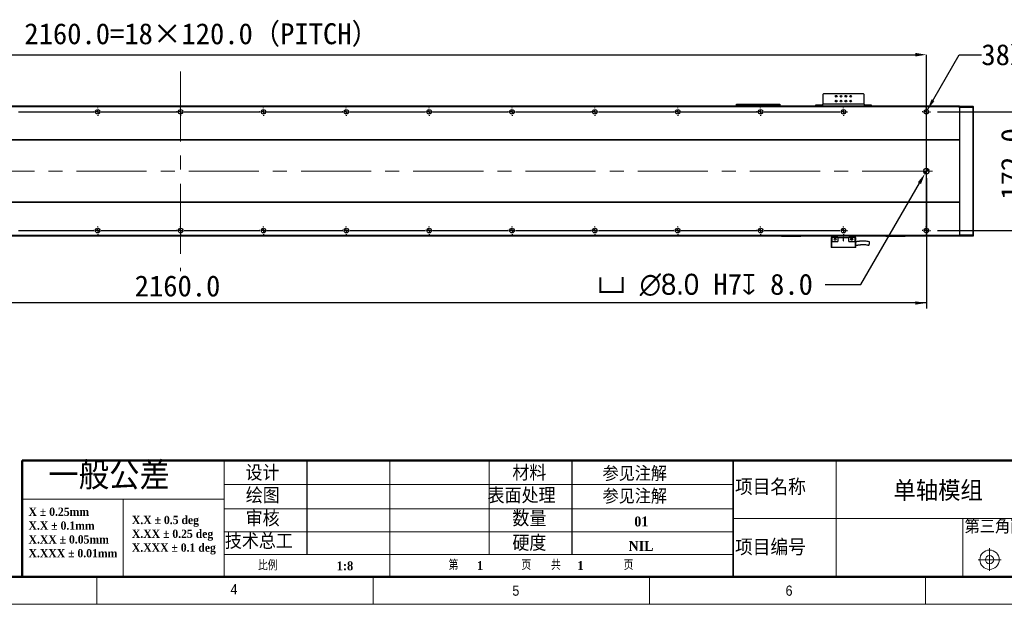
# Model space of a CAD drawing. Header units: millimetres. Extents: x 40 to 3320, y 40 to 2336.
# Tile 5 of 11: x 1168 to 2594, y 40 to 886. Entities that reach past the tile are written whole.
import ezdxf

# ---------------------------------------------------------------- set-up
doc = ezdxf.new("R2010")
doc.units = ezdxf.units.MM
doc.header["$LTSCALE"] = 8
doc.header["$PDSIZE"] = -1
doc.linetypes.add('CENTERX2', pattern=[20.32, 12.7, -2.54, 2.54, -2.54])
doc.layers.add('DIMNS', color=7, linetype='Continuous')
doc.styles.add('SLDTEXTSTYLE0', font='Gothic.ttf', dxfattribs={"width": 0.913})
doc.styles.add('SLDTEXTSTYLE1', font='timesbd.ttf', dxfattribs={"width": 0.933})
doc.styles.add('SLDTEXTSTYLE2', font='txt', dxfattribs={"bigfont": 'bigfont'})
doc.styles.add('SLDTEXTSTYLE3', font='txt', dxfattribs={"bigfont": 'bigfont'})
doc.styles.add('SLDTEXTSTYLE6', font='timesbd.ttf', dxfattribs={"width": 0.933, "bigfont": 'bigfont'})
doc.styles.add('SLDTEXTSTYLE7', font='txt')
doc.dimstyles.new('SLDDIMSTYLE0', dxfattribs={"dimtxt": 30.4, "dimasz": 16, "dimexe": 0, "dimexo": 0.0625, "dimgap": 7.6, "dimtad": 2, "dimdec": 1, "dimrnd": 1e-09, "dimzin": 4, "dimdsep": 46, "dimtxsty": 'SLDTEXTSTYLE7', "dimsah": 1, "dimcen": 0.09, "dimadec": 0, "dimazin": 1, "dimtfac": 1, "dimtdec": 1, "dimtmove": 0, "dimatfit": 0, "dimfxl": 0, "dimfrac": 2, "dimtolj": 1, "dimtzin": 12, "dimarcsym": 0})
doc.dimstyles.new('SLDDIMSTYLE1', dxfattribs={"dimtxt": 30.4, "dimasz": 16, "dimexe": 0, "dimexo": 0.0625, "dimgap": 7.6, "dimtad": 2, "dimdec": 1, "dimrnd": 1e-09, "dimzin": 4, "dimdsep": 46, "dimtxsty": 'SLDTEXTSTYLE7', "dimsah": 1, "dimcen": 0.09, "dimadec": 0, "dimazin": 1, "dimtfac": 1, "dimtdec": 1, "dimtofl": 0, "dimtmove": 0, "dimatfit": 3, "dimfxl": 0, "dimfrac": 2, "dimtolj": 1, "dimtzin": 12, "dimarcsym": 0})
doc.dimstyles.new('SLDDIMSTYLE5', dxfattribs={"dimtxt": 30.4, "dimasz": 16, "dimexe": 0, "dimexo": 0.0625, "dimgap": 7.6, "dimtad": 0, "dimtih": 1, "dimtoh": 1, "dimdec": 1, "dimrnd": 1e-09, "dimzin": 4, "dimdsep": 46, "dimtxsty": 'SLDTEXTSTYLE7', "dimsah": 1, "dimcen": 0, "dimadec": 0, "dimazin": 1, "dimtfac": 1, "dimtdec": 1, "dimtofl": 0, "dimtmove": 0, "dimatfit": 3, "dimfxl": 0, "dimfrac": 2, "dimtolj": 1, "dimtzin": 12, "dimarcsym": 0})
doc.dimstyles.new('SLDDIMSTYLE8', dxfattribs={"dimtxt": 30.4, "dimasz": 16, "dimexe": 0, "dimexo": 0.0625, "dimgap": 7.6, "dimtad": 0, "dimtih": 1, "dimtoh": 1, "dimdec": 1, "dimrnd": 1e-09, "dimzin": 12, "dimdsep": 46, "dimtxsty": 'SLDTEXTSTYLE7', "dimsah": 1, "dimcen": 0, "dimadec": 0, "dimazin": 3, "dimtfac": 1, "dimtdec": 1, "dimtofl": 0, "dimtmove": 0, "dimatfit": 3, "dimfxl": 0, "dimfrac": 2, "dimtolj": 1, "dimtzin": 12, "dimarcsym": 0})

# ---------------------------------------------------------------- blocks, each defined once
blk = doc.blocks.new('SW_NOTE_0')
at = {"color": 0, "linetype": 'Continuous', "lineweight": 0, "char_height": 12, "attachment_point": 1, "style": 'SLDTEXTSTYLE1'}
for s, insert in [('X.X ± 0.5 deg', (0, 15.8)), ('X.XX ± 0.25 deg', (0, -4.2)), ('X.XXX ± 0.1 deg', (0, -24.2))]:
    blk.add_mtext(s, dxfattribs=dict(at, insert=insert))
blk = doc.blocks.new('SW_NOTE_1')
at = {"color": 0, "linetype": 'Continuous', "lineweight": 0, "char_height": 12, "attachment_point": 1, "style": 'SLDTEXTSTYLE1'}
for s, insert in [('X ± 0.25mm ', (0, 15.8)), ('X.X ± 0.1mm', (0, -4.2))]:
    blk.add_mtext(s, dxfattribs=dict(at, insert=insert))
blk = doc.blocks.new('SW_NOTE_2')
at = {"color": 0, "linetype": 'Continuous', "lineweight": 0, "char_height": 12, "attachment_point": 1, "style": 'SLDTEXTSTYLE1'}
for s, insert in [('X.XX ± 0.05mm', (0, 15.8)), ('X.XXX ± 0.01mm', (0, -4.2))]:
    blk.add_mtext(s, dxfattribs=dict(at, insert=insert))
blk = doc.blocks.new('_D_23')
at = {"layer": 'DIMNS'}
for p, q in [((2481.1, 656.8), (2481.1, 468.2)), ((321.1, 650.3), (321.1, 468.2)), ((2481.1, 476.2), (321.1, 476.2))]:
    blk.add_line(p, q, dxfattribs=at)
for points in [[(321.1, 476.2), (337.1, 473.8), (337.1, 478.6)], [(2481.1, 476.2), (2465.1, 478.6), (2465.1, 473.8)]]:
    blk.add_solid(points, dxfattribs=at)
at = {"layer": 'DIMNS', "insert": (1334.6, 516.1), "char_height": 30.4, "attachment_point": 1, "style": 'SLDTEXTSTYLE7'}
blk.add_mtext('2160.0', dxfattribs=at)
blk = doc.blocks.new('_D_24')
at = {"layer": 'Defpoints', "color": 0}
for p in [(2483.1, 670.4), (2479.1, 663.5)]:
    blk.add_point(p, dxfattribs=at)
at = {"layer": 'DIMNS', "color": 0, "lineweight": -2}
for p, q in [((2386.3, 502.8), (2471.1, 649.7)), ((2334.7, 502.8), (2386.3, 502.8))]:
    blk.add_line(p, q, dxfattribs=at)
at = {"layer": 'DIMNS', "color": 0}
blk.add_solid([(2468.8, 651), (2473.4, 648.3), (2479.1, 663.5)], dxfattribs=at)
at = {"layer": 'DIMNS', "color": 0, "insert": (2004.8, 518.5), "char_height": 30.4, "attachment_point": 1, "style": 'SLDTEXTSTYLE7'}
blk.add_mtext('\\A1;{\\fGDT|b0|i0|c134|p2;v} {\\fMS PGothic|b0|i0|c128|p34;∅8.0} H7{\\fGDT|b0|i0|c134|p2;x} 8.0', dxfattribs=at)
blk = doc.blocks.new('_D_26')
at = {"layer": 'DIMNS'}
for p, q in [((2482.7, 755.8), (2528.8, 835.6)), ((2528.8, 835.6), (2560.8, 835.6))]:
    blk.add_line(p, q, dxfattribs=at)
blk.add_solid([(2482.7, 755.8), (2492.8, 768.5), (2488.6, 770.9)], dxfattribs=at)
at = {"layer": 'DIMNS', "char_height": 30.4, "attachment_point": 1, "style": 'SLDTEXTSTYLE7'}
for s, insert in [('38X ', (2560.8, 850.9)), ('%%c', (2639.9, 850.7)), (' 6.6 THROUGH HOLE', (2686.9, 850.9))]:
    blk.add_mtext(s, dxfattribs=dict(at, insert=insert))
blk = doc.blocks.new('_D_27')
at = {"layer": 'DIMNS'}
for p, q in [((2497.1, 753), (2637.1, 753)), ((2629.1, 753), (2629.1, 581)), ((2497.1, 581), (2637.1, 581))]:
    blk.add_line(p, q, dxfattribs=at)
for points in [[(2629.1, 753), (2626.7, 737), (2631.5, 737)], [(2629.1, 581), (2631.5, 597), (2626.7, 597)]]:
    blk.add_solid(points, dxfattribs=at)
at = {"layer": 'DIMNS', "insert": (2589.2, 625.8), "char_height": 30.4, "attachment_point": 1, "rotation": 90, "style": 'SLDTEXTSTYLE7'}
blk.add_mtext('172.0', dxfattribs=at)
blk = doc.blocks.new('_D_28')
at = {"layer": 'Defpoints', "color": 0}
for p in [(2481.1, 835.6), (321.1, 758.8), (2481.1, 581)]:
    blk.add_point(p, dxfattribs=at)
at = {"layer": 'DIMNS', "color": 0, "lineweight": -2}
for p, q in [((321.1, 758.9), (321.1, 835.6)), ((337.1, 835.6), (2465.1, 835.6)), ((2481.1, 581), (2481.1, 835.6))]:
    blk.add_line(p, q, dxfattribs=at)
at = {"layer": 'DIMNS', "color": 0}
for points in [[(337.1, 838.3), (337.1, 833), (321.1, 835.6)], [(2465.1, 838.3), (2465.1, 833), (2481.1, 835.6)]]:
    blk.add_solid(points, dxfattribs=at)
at = {"layer": 'DIMNS', "color": 0, "insert": (1431.5, 881.2), "char_height": 30.4, "attachment_point": 2, "style": 'SLDTEXTSTYLE7'}
blk.add_mtext('\\A1;2160.0=18×120.0（PITCH）', dxfattribs=at)
blk = doc.blocks.new('SW_CENTERMARKSYMBOL_8')
at = {"layer": 'DIMNS', "color": 0}
for p, q in [((840, 5.08), (840, 5.84)), ((840, 0), (840, 2.54)), ((840, 0), (840, 2.54)), ((840, 0), (840, 2.54)), ((840, 0), (840, 2.54)), ((840, 0), (840, 2.54)), ((840, 0), (840, 2.54)), ((840, 0), (840, 2.54)), ((840, 0), (840, 2.54)), ((960, 5.08), (960, 5.84)), ((960, 0), (960, 2.54)), ((960, 0), (960, 2.54)), ((960, 0), (960, 2.54)), ((960, 0), (960, 2.54)), ((960, 0), (960, 2.54)), ((960, 0), (960, 2.54)), ((960, 0), (960, 2.54)), ((960, 0), (960, 2.54)), ((960, 0), (960, 2.54)), ((1080, 5.08), (1080, 5.84)), ((1080, 0), (1080, 2.54)), ((1080, 0), (1080, 2.54)), ((1080, 0), (1080, 2.54)), ((1080, 0), (1080, 2.54)), ((1080, 0), (1080, 2.54)), ((1080, 0), (1080, 2.54)), ((1080, 0), (1080, 2.54)), ((1080, 0), (1080, 2.54)), ((1200, 5.08), (1200, 5.84)), ((1200, 0), (1200, 2.54)), ((1200, 0), (1200, 2.54)), ((1200, 0), (1200, 2.54)), ((1200, 0), (1200, 2.54)), ((1200, 0), (1200, 2.54)), ((1200, 0), (1200, 2.54)), ((1200, 0), (1200, 2.54)), ((1320, 5.08), (1320, 5.84)), ((1320, 0), (1320, 2.54)), ((1320, 0), (1320, 2.54)), ((1320, 0), (1320, 2.54)), ((1320, 0), (1320, 2.54)), ((1320, 0), (1320, 2.54)), ((1320, 0), (1320, 2.54)), ((1440, 5.08), (1440, 5.84)), ((1440, 0), (1440, 2.54)), ((1440, 0), (1440, 2.54)), ((1440, 0), (1440, 2.54)), ((1440, 0), (1440, 2.54)), ((1440, 0), (1440, 2.54)), ((1560, 5.08), (1560, 5.84)), ((1560, 0), (1560, 2.54)), ((1560, 0), (1560, 2.54)), ((1560, 0), (1560, 2.54)), ((1560, 0), (1560, 2.54)), ((1680, 5.08), (1680, 5.84)), ((1680, 0), (1680, 2.54)), ((1680, 0), (1680, 2.54)), ((1680, 0), (1680, 2.54)), ((1800, 5.08), (1800, 5.84)), ((1800, 0), (1800, 2.54)), ((1800, 0), (1800, 2.54)), ((1920, 5.08), (1920, 5.84)), ((1920, 0), (1920, 2.54)), ((725.08, 0), (834.92, 0)), ((834.92, 0), (834.16, 0)), ((840, 0), (837.46, 0)), ((840, 0), (837.46, 0)), ((840, 0), (837.46, 0)), ((840, 0), (837.46, 0)), ((840, 0), (837.46, 0)), ((840, 0), (837.46, 0)), ((840, 0), (837.46, 0)), ((840, 0), (837.46, 0)), ((840, 0), (840, -2.54)), ((840, 0), (842.54, 0)), ((840, 0), (840, -2.54)), ((840, 0), (842.54, 0)), ((840, 0), (840, -2.54)), ((840, 0), (842.54, 0)), ((840, 0), (840, -2.54)), ((840, 0), (842.54, 0)), ((840, 0), (840, -2.54)), ((840, 0), (842.54, 0)), ((840, 0), (840, -2.54)), ((840, 0), (842.54, 0)), ((840, 0), (840, -2.54)), ((840, 0), (842.54, 0)), ((840, 0), (840, -2.54)), ((840, 0), (842.54, 0)), ((840, -5.08), (840, -5.84)), ((845.08, 0), (845.84, 0)), ((845.08, 0), (954.92, 0)), ((954.92, 0), (954.16, 0)), ((960, 0), (957.46, 0)), ((960, 0), (957.46, 0)), ((960, 0), (957.46, 0)), ((960, 0), (957.46, 0)), ((960, 0), (957.46, 0)), ((960, 0), (957.46, 0)), ((960, 0), (957.46, 0)), ((960, 0), (957.46, 0)), ((960, 0), (957.46, 0)), ((960, 0), (960, -2.54)), ((960, 0), (962.54, 0)), ((960, 0), (960, -2.54)), ((960, 0), (962.54, 0)), ((960, 0), (960, -2.54)), ((960, 0), (962.54, 0)), ((960, 0), (960, -2.54)), ((960, 0), (962.54, 0)), ((960, 0), (960, -2.54)), ((960, 0), (962.54, 0)), ((960, 0), (960, -2.54)), ((960, 0), (962.54, 0)), ((960, 0), (960, -2.54)), ((960, 0), (962.54, 0)), ((960, 0), (960, -2.54)), ((960, 0), (962.54, 0)), ((960, 0), (960, -2.54)), ((960, 0), (962.54, 0)), ((960, -5.08), (960, -5.84)), ((965.08, 0), (965.84, 0)), ((965.08, 0), (1074.92, 0)), ((1074.92, 0), (1074.16, 0)), ((1080, 0), (1077.46, 0)), ((1080, 0), (1077.46, 0)), ((1080, 0), (1077.46, 0)), ((1080, 0), (1077.46, 0)), ((1080, 0), (1077.46, 0)), ((1080, 0), (1077.46, 0)), ((1080, 0), (1077.46, 0)), ((1080, 0), (1077.46, 0)), ((1080, 0), (1080, -2.54)), ((1080, 0), (1082.54, 0)), ((1080, 0), (1080, -2.54)), ((1080, 0), (1082.54, 0)), ((1080, 0), (1080, -2.54)), ((1080, 0), (1082.54, 0)), ((1080, 0), (1080, -2.54)), ((1080, 0), (1082.54, 0)), ((1080, 0), (1080, -2.54)), ((1080, 0), (1082.54, 0)), ((1080, 0), (1080, -2.54)), ((1080, 0), (1082.54, 0)), ((1080, 0), (1080, -2.54)), ((1080, 0), (1082.54, 0)), ((1080, 0), (1080, -2.54)), ((1080, 0), (1082.54, 0)), ((1080, -5.08), (1080, -5.84)), ((1085.08, 0), (1085.84, 0)), ((1085.08, 0), (1194.92, 0)), ((1194.92, 0), (1194.16, 0)), ((1200, 0), (1197.46, 0)), ((1200, 0), (1197.46, 0)), ((1200, 0), (1197.46, 0)), ((1200, 0), (1197.46, 0)), ((1200, 0), (1197.46, 0)), ((1200, 0), (1197.46, 0)), ((1200, 0), (1197.46, 0)), ((1200, 0), (1200, -2.54)), ((1200, 0), (1202.54, 0)), ((1200, 0), (1200, -2.54)), ((1200, 0), (1202.54, 0)), ((1200, 0), (1200, -2.54)), ((1200, 0), (1202.54, 0)), ((1200, 0), (1200, -2.54)), ((1200, 0), (1202.54, 0)), ((1200, 0), (1200, -2.54)), ((1200, 0), (1202.54, 0)), ((1200, 0), (1200, -2.54)), ((1200, 0), (1202.54, 0)), ((1200, 0), (1200, -2.54)), ((1200, 0), (1202.54, 0)), ((1200, -5.08), (1200, -5.84)), ((1205.08, 0), (1205.84, 0)), ((1205.08, 0), (1314.92, 0)), ((1314.92, 0), (1314.16, 0)), ((1320, 0), (1317.46, 0)), ((1320, 0), (1317.46, 0)), ((1320, 0), (1317.46, 0)), ((1320, 0), (1317.46, 0)), ((1320, 0), (1317.46, 0)), ((1320, 0), (1317.46, 0)), ((1320, 0), (1320, -2.54)), ((1320, 0), (1322.54, 0)), ((1320, 0), (1320, -2.54)), ((1320, 0), (1322.54, 0)), ((1320, 0), (1320, -2.54)), ((1320, 0), (1322.54, 0)), ((1320, 0), (1320, -2.54)), ((1320, 0), (1322.54, 0)), ((1320, 0), (1320, -2.54)), ((1320, 0), (1322.54, 0)), ((1320, 0), (1320, -2.54)), ((1320, 0), (1322.54, 0)), ((1320, -5.08), (1320, -5.84)), ((1325.08, 0), (1325.84, 0)), ((1325.08, 0), (1434.92, 0)), ((1434.92, 0), (1434.16, 0)), ((1440, 0), (1437.46, 0)), ((1440, 0), (1437.46, 0)), ((1440, 0), (1437.46, 0)), ((1440, 0), (1437.46, 0)), ((1440, 0), (1437.46, 0)), ((1440, 0), (1440, -2.54)), ((1440, 0), (1442.54, 0)), ((1440, 0), (1440, -2.54)), ((1440, 0), (1442.54, 0)), ((1440, 0), (1440, -2.54)), ((1440, 0), (1442.54, 0)), ((1440, 0), (1440, -2.54)), ((1440, 0), (1442.54, 0)), ((1440, 0), (1440, -2.54)), ((1440, 0), (1442.54, 0)), ((1440, -5.08), (1440, -5.84)), ((1445.08, 0), (1445.84, 0)), ((1445.08, 0), (1554.92, 0)), ((1554.92, 0), (1554.16, 0)), ((1560, 0), (1557.46, 0)), ((1560, 0), (1557.46, 0)), ((1560, 0), (1557.46, 0)), ((1560, 0), (1557.46, 0)), ((1560, 0), (1560, -2.54)), ((1560, 0), (1562.54, 0)), ((1560, 0), (1560, -2.54)), ((1560, 0), (1562.54, 0)), ((1560, 0), (1560, -2.54)), ((1560, 0), (1562.54, 0)), ((1560, 0), (1560, -2.54)), ((1560, 0), (1562.54, 0)), ((1560, -5.08), (1560, -5.84)), ((1565.08, 0), (1565.84, 0)), ((1565.08, 0), (1674.92, 0)), ((1674.92, 0), (1674.16, 0)), ((1680, 0), (1677.46, 0)), ((1680, 0), (1677.46, 0)), ((1680, 0), (1677.46, 0)), ((1680, 0), (1680, -2.54)), ((1680, 0), (1682.54, 0)), ((1680, 0), (1680, -2.54)), ((1680, 0), (1682.54, 0)), ((1680, 0), (1680, -2.54)), ((1680, 0), (1682.54, 0)), ((1680, -5.08), (1680, -5.84)), ((1685.08, 0), (1685.84, 0)), ((1685.08, 0), (1794.92, 0)), ((1794.92, 0), (1794.16, 0)), ((1800, 0), (1797.46, 0)), ((1800, 0), (1797.46, 0)), ((1800, 0), (1800, -2.54)), ((1800, 0), (1802.54, 0)), ((1800, 0), (1800, -2.54)), ((1800, 0), (1802.54, 0)), ((1800, -5.08), (1800, -5.84)), ((1805.08, 0), (1805.84, 0)), ((1805.08, 0), (1914.92, 0)), ((1920, 0), (1917.46, 0)), ((1920, 0), (1920, -2.54)), ((1920, 0), (1922.54, 0)), ((1920, -5.08), (1920, -5.84)), ((1925.08, 0), (1925.84, 0))]:
    blk.add_line(p, q, dxfattribs=at)
blk = doc.blocks.new('SW_CENTERMARKSYMBOL_9')
at = {"layer": 'DIMNS', "color": 0}
for p, q in [((720, 5.08), (720, 5.84)), ((720, 0), (720, 2.54)), ((720, 0), (720, 2.54)), ((720, 0), (720, 2.54)), ((720, 0), (720, 2.54)), ((720, 0), (720, 2.54)), ((720, 0), (720, 2.54)), ((720, 0), (720, 2.54)), ((720, 0), (720, 2.54)), ((840, 5.08), (840, 5.84)), ((840, 0), (840, 2.54)), ((840, 0), (840, 2.54)), ((840, 0), (840, 2.54)), ((840, 0), (840, 2.54)), ((840, 0), (840, 2.54)), ((840, 0), (840, 2.54)), ((840, 0), (840, 2.54)), ((840, 0), (840, 2.54)), ((840, 0), (840, 2.54)), ((960, 5.08), (960, 5.84)), ((960, 0), (960, 2.54)), ((960, 0), (960, 2.54)), ((960, 0), (960, 2.54)), ((960, 0), (960, 2.54)), ((960, 0), (960, 2.54)), ((960, 0), (960, 2.54)), ((960, 0), (960, 2.54)), ((960, 0), (960, 2.54)), ((1080, 5.08), (1080, 5.84)), ((1080, 0), (1080, 2.54)), ((1080, 0), (1080, 2.54)), ((1080, 0), (1080, 2.54)), ((1080, 0), (1080, 2.54)), ((1080, 0), (1080, 2.54)), ((1080, 0), (1080, 2.54)), ((1080, 0), (1080, 2.54)), ((1200, 5.08), (1200, 5.84)), ((1200, 0), (1200, 2.54)), ((1200, 0), (1200, 2.54)), ((1200, 0), (1200, 2.54)), ((1200, 0), (1200, 2.54)), ((1200, 0), (1200, 2.54)), ((1200, 0), (1200, 2.54)), ((1320, 5.08), (1320, 5.84)), ((1320, 0), (1320, 2.54)), ((1320, 0), (1320, 2.54)), ((1320, 0), (1320, 2.54)), ((1320, 0), (1320, 2.54)), ((1320, 0), (1320, 2.54)), ((1440, 5.08), (1440, 5.84)), ((1440, 0), (1440, 2.54)), ((1440, 0), (1440, 2.54)), ((1440, 0), (1440, 2.54)), ((1440, 0), (1440, 2.54)), ((1560, 5.08), (1560, 5.84)), ((1560, 0), (1560, 2.54)), ((1560, 0), (1560, 2.54)), ((1560, 0), (1560, 2.54)), ((1680, 5.08), (1680, 5.84)), ((1680, 0), (1680, 2.54)), ((1680, 0), (1680, 2.54)), ((1800, 5.08), (1800, 5.84)), ((1800, 0), (1800, 2.54)), ((605.08, 0), (714.92, 0)), ((714.92, 0), (714.16, 0)), ((720, 0), (717.46, 0)), ((720, 0), (717.46, 0)), ((720, 0), (717.46, 0)), ((720, 0), (717.46, 0)), ((720, 0), (717.46, 0)), ((720, 0), (717.46, 0)), ((720, 0), (717.46, 0)), ((720, 0), (717.46, 0)), ((720, 0), (720, -2.54)), ((720, 0), (722.54, 0)), ((720, 0), (720, -2.54)), ((720, 0), (722.54, 0)), ((720, 0), (720, -2.54)), ((720, 0), (722.54, 0)), ((720, 0), (720, -2.54)), ((720, 0), (722.54, 0)), ((720, 0), (720, -2.54)), ((720, 0), (722.54, 0)), ((720, 0), (720, -2.54)), ((720, 0), (722.54, 0)), ((720, 0), (720, -2.54)), ((720, 0), (722.54, 0)), ((720, 0), (720, -2.54)), ((720, 0), (722.54, 0)), ((720, -5.08), (720, -5.84)), ((725.08, 0), (725.84, 0)), ((725.08, 0), (834.92, 0)), ((834.92, 0), (834.16, 0)), ((840, 0), (837.46, 0)), ((840, 0), (837.46, 0)), ((840, 0), (837.46, 0)), ((840, 0), (837.46, 0)), ((840, 0), (837.46, 0)), ((840, 0), (837.46, 0)), ((840, 0), (837.46, 0)), ((840, 0), (837.46, 0)), ((840, 0), (837.46, 0)), ((840, 0), (840, -2.54)), ((840, 0), (842.54, 0)), ((840, 0), (840, -2.54)), ((840, 0), (842.54, 0)), ((840, 0), (840, -2.54)), ((840, 0), (842.54, 0)), ((840, 0), (840, -2.54)), ((840, 0), (842.54, 0)), ((840, 0), (840, -2.54)), ((840, 0), (842.54, 0)), ((840, 0), (840, -2.54)), ((840, 0), (842.54, 0)), ((840, 0), (840, -2.54)), ((840, 0), (842.54, 0)), ((840, 0), (840, -2.54)), ((840, 0), (842.54, 0)), ((840, 0), (840, -2.54)), ((840, 0), (842.54, 0)), ((840, -5.08), (840, -5.84)), ((845.08, 0), (845.84, 0)), ((845.08, 0), (954.92, 0)), ((954.92, 0), (954.16, 0)), ((960, 0), (957.46, 0)), ((960, 0), (957.46, 0)), ((960, 0), (957.46, 0)), ((960, 0), (957.46, 0)), ((960, 0), (957.46, 0)), ((960, 0), (957.46, 0)), ((960, 0), (957.46, 0)), ((960, 0), (957.46, 0)), ((960, 0), (960, -2.54)), ((960, 0), (962.54, 0)), ((960, 0), (960, -2.54)), ((960, 0), (962.54, 0)), ((960, 0), (960, -2.54)), ((960, 0), (962.54, 0)), ((960, 0), (960, -2.54)), ((960, 0), (962.54, 0)), ((960, 0), (960, -2.54)), ((960, 0), (962.54, 0)), ((960, 0), (960, -2.54)), ((960, 0), (962.54, 0)), ((960, 0), (960, -2.54)), ((960, 0), (962.54, 0)), ((960, 0), (960, -2.54)), ((960, 0), (962.54, 0)), ((960, -5.08), (960, -5.84)), ((965.08, 0), (965.84, 0)), ((965.08, 0), (1074.92, 0)), ((1074.92, 0), (1074.16, 0)), ((1080, 0), (1077.46, 0)), ((1080, 0), (1077.46, 0)), ((1080, 0), (1077.46, 0)), ((1080, 0), (1077.46, 0)), ((1080, 0), (1077.46, 0)), ((1080, 0), (1077.46, 0)), ((1080, 0), (1077.46, 0)), ((1080, 0), (1080, -2.54)), ((1080, 0), (1082.54, 0)), ((1080, 0), (1080, -2.54)), ((1080, 0), (1082.54, 0)), ((1080, 0), (1080, -2.54)), ((1080, 0), (1082.54, 0)), ((1080, 0), (1080, -2.54)), ((1080, 0), (1082.54, 0)), ((1080, 0), (1080, -2.54)), ((1080, 0), (1082.54, 0)), ((1080, 0), (1080, -2.54)), ((1080, 0), (1082.54, 0)), ((1080, 0), (1080, -2.54)), ((1080, 0), (1082.54, 0)), ((1080, -5.08), (1080, -5.84)), ((1085.08, 0), (1085.84, 0)), ((1085.08, 0), (1194.92, 0)), ((1194.92, 0), (1194.16, 0)), ((1200, 0), (1197.46, 0)), ((1200, 0), (1197.46, 0)), ((1200, 0), (1197.46, 0)), ((1200, 0), (1197.46, 0)), ((1200, 0), (1197.46, 0)), ((1200, 0), (1197.46, 0)), ((1200, 0), (1200, -2.54)), ((1200, 0), (1202.54, 0)), ((1200, 0), (1200, -2.54)), ((1200, 0), (1202.54, 0)), ((1200, 0), (1200, -2.54)), ((1200, 0), (1202.54, 0)), ((1200, 0), (1200, -2.54)), ((1200, 0), (1202.54, 0)), ((1200, 0), (1200, -2.54)), ((1200, 0), (1202.54, 0)), ((1200, 0), (1200, -2.54)), ((1200, 0), (1202.54, 0)), ((1200, -5.08), (1200, -5.84)), ((1205.08, 0), (1205.84, 0)), ((1205.08, 0), (1314.92, 0)), ((1314.92, 0), (1314.16, 0)), ((1320, 0), (1317.46, 0)), ((1320, 0), (1317.46, 0)), ((1320, 0), (1317.46, 0)), ((1320, 0), (1317.46, 0)), ((1320, 0), (1317.46, 0)), ((1320, 0), (1320, -2.54)), ((1320, 0), (1322.54, 0)), ((1320, 0), (1320, -2.54)), ((1320, 0), (1322.54, 0)), ((1320, 0), (1320, -2.54)), ((1320, 0), (1322.54, 0)), ((1320, 0), (1320, -2.54)), ((1320, 0), (1322.54, 0)), ((1320, 0), (1320, -2.54)), ((1320, 0), (1322.54, 0)), ((1320, -5.08), (1320, -5.84)), ((1325.08, 0), (1325.84, 0)), ((1325.08, 0), (1434.92, 0)), ((1434.92, 0), (1434.16, 0)), ((1440, 0), (1437.46, 0)), ((1440, 0), (1437.46, 0)), ((1440, 0), (1437.46, 0)), ((1440, 0), (1437.46, 0)), ((1440, 0), (1440, -2.54)), ((1440, 0), (1442.54, 0)), ((1440, 0), (1440, -2.54)), ((1440, 0), (1442.54, 0)), ((1440, 0), (1440, -2.54)), ((1440, 0), (1442.54, 0)), ((1440, 0), (1440, -2.54)), ((1440, 0), (1442.54, 0)), ((1440, -5.08), (1440, -5.84)), ((1445.08, 0), (1445.84, 0)), ((1445.08, 0), (1554.92, 0)), ((1554.92, 0), (1554.16, 0)), ((1560, 0), (1557.46, 0)), ((1560, 0), (1557.46, 0)), ((1560, 0), (1557.46, 0)), ((1560, 0), (1560, -2.54)), ((1560, 0), (1562.54, 0)), ((1560, 0), (1560, -2.54)), ((1560, 0), (1562.54, 0)), ((1560, 0), (1560, -2.54)), ((1560, 0), (1562.54, 0)), ((1560, -5.08), (1560, -5.84)), ((1565.08, 0), (1565.84, 0)), ((1565.08, 0), (1674.92, 0)), ((1674.92, 0), (1674.16, 0)), ((1680, 0), (1677.46, 0)), ((1680, 0), (1677.46, 0)), ((1680, 0), (1680, -2.54)), ((1680, 0), (1682.54, 0)), ((1680, 0), (1680, -2.54)), ((1680, 0), (1682.54, 0)), ((1680, -5.08), (1680, -5.84)), ((1685.08, 0), (1685.84, 0)), ((1685.08, 0), (1794.92, 0)), ((1800, 0), (1797.46, 0)), ((1800, 0), (1800, -2.54)), ((1800, 0), (1802.54, 0)), ((1800, -5.08), (1800, -5.84)), ((1805.08, 0), (1805.84, 0))]:
    blk.add_line(p, q, dxfattribs=at)
blk = doc.blocks.new('SW_CENTERMARKSYMBOL_10')
at = {"layer": 'DIMNS', "color": 0}
for p, q in [((-5.08, 0), (-5.84, 0)), ((0, 0), (-2.54, 0)), ((0, 5.08), (0, 5.84)), ((0, 0), (0, 2.54)), ((0, 0), (0, -2.54)), ((0, 0), (2.54, 0)), ((5.08, 0), (5.84, 0)), ((0, -5.08), (0, -5.84))]:
    blk.add_line(p, q, dxfattribs=at)
blk = doc.blocks.new('SW_CENTERMARKSYMBOL_11')
at = {"layer": 'DIMNS', "color": 0}
for p, q in [((-5.08, 0), (-5.84, 0)), ((0, 0), (-2.54, 0)), ((0, 5.08), (0, 5.84)), ((0, 0), (0, 2.54)), ((0, 0), (0, -2.54)), ((0, 0), (2.54, 0)), ((5.08, 0), (5.84, 0)), ((0, -5.08), (0, -5.84))]:
    blk.add_line(p, q, dxfattribs=at)
blk = doc.blocks.new('SW_DOWELSYMBOL_6')
at = {"linetype": 'Continuous', "lineweight": 18}
h = blk.add_hatch(color=0, dxfattribs=at)
edge = h.paths.add_edge_path(flags=0)
edge.add_arc((0, 0), 4, 180, 270)
edge.add_line((0, -4), (0, 0))
edge.add_line((0, 0), (-4, 0))
h = blk.add_hatch(color=0, dxfattribs=at)
edge = h.paths.add_edge_path(flags=0)
edge.add_arc((0, 0), 4, 0, 90)
edge.add_line((0, 4), (0, 0))
edge.add_line((0, 0), (4, 0))
at = {"layer": 'DIMNS', "color": 0}
blk.add_circle((0, 0), 4, dxfattribs=at)

msp = doc.modelspace()

# ---------------------------------------------------------------- linework, layer by layer
at = {"color": 7, "linetype": 'Continuous', "lineweight": 25}
for p, q in [((2332.0619468, 778.7713308), (2331.0619, 777.7713288)), ((2331.0619, 777.7713288), (2331.0619, 763.9713336)), ((2390.0619153, 778.7713308), (2332.0619468, 778.7713308)), ((2391.061962, 777.7713288), (2390.0619153, 778.7713308)), ((2391.061962, 763.9713336), (2391.061962, 777.7713288)), ((2529.0619735, 760.9713275), (273.0619315, 760.9713275)), ((2529.0619735, 759.9713329), (273.0619315, 759.9713329)), ((2206.0619, 761.9713295), (2206.0619, 763.9713336)), ((2206.0619, 763.9713336), (2207.0619468, 763.9713336)), ((2207.0619468, 761.9713295), (2206.0619, 761.9713295)), ((2207.0619468, 763.9713336), (2207.0619468, 761.9713295)), ((2207.0619468, 763.9713336), (2261.0619668, 763.9713336)), ((2207.0619468, 761.9713295), (2261.0619668, 761.9713295)), ((2234.0618972, 760.9713275), (2234.0618972, 761.9713295)), ((2261.0619668, 761.9713295), (2261.0619668, 763.9713336)), ((2261.0619668, 763.9713336), (2269.061983, 763.9713336)), ((2269.061983, 761.9713295), (2261.0619668, 761.9713295)), ((2269.061983, 763.9713336), (2269.061983, 761.9713295)), ((2269.061983, 761.9713295), (2269.061983, 760.9713275)), ((2321.0619096, 760.9713275), (2321.0619096, 762.9713315)), ((2321.0619096, 762.9713315), (2322.0619563, 762.9713315)), ((2322.0619563, 762.9713315), (2322.0619563, 760.9713275)), ((2322.0619563, 762.9713315), (2330.0619725, 762.9713315)), ((2330.0619725, 762.9713315), (2330.0619725, 760.9713275)), ((2331.0619, 762.9713315), (2330.0619725, 762.9713315)), ((2391.061962, 763.9713336), (2331.0619, 763.9713336)), ((2331.0619, 760.9713275), (2331.0619, 763.9713336)), ((2391.061962, 763.9713336), (2391.061962, 760.9713275)), ((2392.0620088, 762.9713315), (2391.061962, 762.9713315)), ((2392.0620088, 762.9713315), (2392.0620088, 760.9713275)), ((2392.0620088, 762.9713315), (2400.0619058, 762.9713315)), ((2400.0619058, 760.9713275), (2400.0619058, 762.9713315)), ((2400.0619058, 762.9713315), (2401.0619525, 762.9713315)), ((2401.0619525, 762.9713315), (2401.0619525, 760.9713275)), ((2529.0619735, 760.6713299), (2529.3619041, 760.9713275)), ((2529.0619735, 760.9713275), (2529.0619735, 759.9713329)), ((2529.0619735, 759.9713329), (2529.0619735, 712.4713298)), ((2529.0619735, 758.8470701), (2529.3619041, 758.9713309)), ((2529.3619041, 760.9713275), (2529.3619041, 758.9713309)), ((2529.3619041, 760.9713275), (2548.7619046, 760.9713275)), ((2529.3619041, 758.9713309), (2529.3619041, 574.9713305)), ((2548.7619046, 758.9713309), (2529.3619041, 758.9713309)), ((2548.7619046, 758.9713309), (2548.7619046, 760.9713275)), ((2549.0619544, 760.6713299), (2548.7619046, 760.9713275)), ((2548.7619046, 574.9713305), (2548.7619046, 758.9713309)), ((2549.0619544, 758.8470701), (2548.7619046, 758.9713309)), ((2549.0619544, 760.6713299), (2549.0619544, 758.8470701)), ((2549.0619544, 758.8470701), (2549.0619544, 575.0955913)), ((2529.0619735, 712.4713298), (273.0619315, 712.4713298)), ((2529.0619735, 711.9713288), (273.0619315, 711.9713288)), ((2529.0619735, 712.4713298), (2529.0619735, 711.9713288)), ((2529.0619735, 711.9713288), (2529.0619735, 621.9713289)), ((2529.0619735, 621.9713289), (273.0619315, 621.9713289)), ((2529.0619735, 621.4713316), (273.0619315, 621.4713316)), ((2529.0619735, 621.9713289), (2529.0619735, 621.4713316)), ((2529.0619735, 621.4713316), (2529.0619735, 573.9713285)), ((2529.0619735, 573.9713285), (273.0619315, 573.9713285)), ((2529.0619735, 572.9713339), (273.0619315, 572.9713339)), ((2271.561921, 572.7713305), (2271.561921, 572.9713339)), ((2271.561921, 572.7713305), (2271.8619708, 572.4713329)), ((2271.561921, 572.7713305), (2272.5619678, 572.7713305)), ((2272.6861838, 572.4713329), (2271.8619708, 572.4713329)), ((2272.5619678, 572.9713339), (2272.5619678, 572.7713305)), ((2272.6861838, 572.4713329), (2272.5619678, 572.7713305)), ((2272.5619678, 572.7713305), (2298.5619906, 572.7713305)), ((2298.4376554, 572.4713329), (2272.6861838, 572.4713329)), ((2298.4376554, 572.4713329), (2298.5619906, 572.7713305)), ((2299.2619876, 572.4713329), (2298.4376554, 572.4713329)), ((2298.5619906, 572.7713305), (2298.5619906, 572.9713339)), ((2298.5619906, 572.7713305), (2299.5619182, 572.7713305)), ((2299.2619876, 572.4713329), (2299.5619182, 572.7713305)), ((2299.5619182, 572.9713339), (2299.5619182, 572.7713305)), ((2344.2619447, 571.0713316), (2343.061984, 571.0713316)), ((2343.061984, 571.0713316), (2343.061984, 556.6713337)), ((2344.0619115, 571.0713316), (2344.0619115, 572.9713339)), ((2353.0619744, 571.0713316), (2344.2619447, 571.0713316)), ((2344.2619447, 571.0713316), (2344.2619447, 565.0713269)), ((2353.0619744, 571.0713316), (2360.8120088, 571.0713316)), ((2353.0619744, 571.0713316), (2353.0619744, 565.0713269)), ((2361.3119725, 571.0713316), (2360.8120088, 571.0713316)), ((2360.8120088, 571.0713316), (2360.8120088, 566.3213331)), ((2361.3119725, 571.0713316), (2369.0620069, 571.0713316)), ((2361.3119725, 566.3213331), (2361.3119725, 571.0713316)), ((2369.0620069, 565.0713269), (2369.0620069, 571.0713316)), ((2377.8619174, 571.0713316), (2369.0620069, 571.0713316)), ((2377.8619174, 565.0713269), (2377.8619174, 571.0713316)), ((2379.0619973, 571.0713316), (2377.8619174, 571.0713316)), ((2378.0619506, 571.0713316), (2378.0619506, 572.9713339)), ((2379.0619973, 556.6713337), (2379.0619973, 571.0713316)), ((2422.5619439, 572.7713305), (2422.5619439, 572.9713339)), ((2422.5619439, 572.7713305), (2423.5619906, 572.7713305)), ((2422.5619439, 572.7713305), (2422.8619937, 572.4713329)), ((2423.6862067, 572.4713329), (2422.8619937, 572.4713329)), ((2423.5619906, 572.9713339), (2423.5619906, 572.7713305)), ((2423.5619906, 572.7713305), (2449.5618943, 572.7713305)), ((2423.6862067, 572.4713329), (2423.5619906, 572.7713305)), ((2449.4376782, 572.4713329), (2423.6862067, 572.4713329)), ((2449.4376782, 572.4713329), (2449.5618943, 572.7713305)), ((2450.2620105, 572.4713329), (2449.4376782, 572.4713329)), ((2449.5618943, 572.7713305), (2449.5618943, 572.9713339)), ((2449.5618943, 572.7713305), (2450.5619411, 572.7713305)), ((2450.2620105, 572.4713329), (2450.5619411, 572.7713305)), ((2450.5619411, 572.9713339), (2450.5619411, 572.7713305)), ((2529.0619735, 575.0955913), (2529.3619041, 574.9713305)), ((2529.0619735, 573.9713285), (2529.0619735, 572.9713339)), ((2529.0619735, 573.2713316), (2529.3619041, 572.9713339)), ((2529.3619041, 574.9713305), (2529.3619041, 572.9713339)), ((2529.3619041, 574.9713305), (2548.7619046, 574.9713305)), ((2548.7619046, 572.9713339), (2529.3619041, 572.9713339)), ((2549.0619544, 575.0955913), (2548.7619046, 574.9713305)), ((2548.7619046, 572.9713339), (2548.7619046, 574.9713305)), ((2549.0619544, 573.2713316), (2548.7619046, 572.9713339)), ((2549.0619544, 575.0955913), (2549.0619544, 573.2713316)), ((2344.0619115, 556.6713337), (2343.061984, 556.6713337)), ((2344.2619447, 565.0713269), (2344.0619115, 565.0713269)), ((2344.0619115, 556.6713337), (2344.0619115, 565.0713269)), ((2378.0619506, 556.6713337), (2344.0619115, 556.6713337)), ((2344.2619447, 565.0713269), (2353.0619744, 565.0713269)), ((2369.0620069, 565.0713269), (2377.8619174, 565.0713269)), ((2374.0711812, 569.1225503), (2374.2025498, 568.7185425)), ((2378.0619506, 565.0713269), (2377.8619174, 565.0713269)), ((2378.0619506, 565.0713269), (2378.0619506, 556.6713337)), ((2379.0619973, 556.6713337), (2378.0619506, 556.6713337))]:
    msp.add_line(p, q, dxfattribs=at)
at = {"color": 8, "linetype": 'Continuous', "lineweight": 25}
for p, q in [((2358.8119153, 768.4713278), (2356.3119773, 768.4713278)), ((2365.812004, 768.4713278), (2363.3119468, 768.4713278))]:
    msp.add_line(p, q, dxfattribs=at)
at = {"color": 7, "linetype": 'Continuous', "lineweight": 50}
for p, q in [((1171.7559834, 248), (1171.7559834, 80)), ((1171.7559834, 248), (1464, 248)), ((3280, 248), (1464, 248)), ((80, 80), (3280, 80))]:
    msp.add_line(p, q, dxfattribs=at)
at = {"color": 7, "linetype": 'Continuous', "lineweight": 18}
for p, q in [((1464, 248), (1464, 220)), ((1464, 192), (1464, 248)), ((1464, 220), (1464, 248)), ((1704.336839, 248), (1704.336839, 80)), ((1848, 248), (1848, 112.0474543)), ((2350.6031435, 248), (2350.6031435, 80)), ((1464, 192), (1464, 220)), ((1464, 213.2644636), (2201.4758613, 213.2644636)), ((1464, 192), (1171.7559834, 192)), ((1317.8779917, 192), (1317.8779917, 80)), ((1464, 192), (1464, 80)), ((1464, 178.0393756), (2201.4758613, 178.0393756)), ((2201.4758613, 164), (2674.0064972, 164)), ((2533.8235685, 164), (2533.8235685, 80)), ((1464, 145.0437235), (2201.4758613, 145.0437235)), ((2572.6369816, 121.1881967), (2572.6369816, 88.504689)), ((2201.4758613, 112.0474543), (1464, 112.0474543)), ((2555.9987653, 104.5499805), (2589.6093225, 104.5499805)), ((80, 80), (3280, 80)), ((984, 80), (3280, 80)), ((1280, 40), (1280, 80)), ((1680, 40), (1680, 80)), ((2080, 80), (2080, 40)), ((2480, 40), (2480, 80)), ((40, 40), (3320, 40))]:
    msp.add_line(p, q, dxfattribs=at)
at = {"color": 7, "linetype": 'Continuous', "lineweight": 35}
msp.add_line((2201.4758613, 248), (2201.4758613, 80), dxfattribs=at)
at = {"color": 7, "linetype": 'Continuous', "lineweight": 25}
for centre, radius in [((2350.5619525, 775.4713306), 1.25), ((2357.5619525, 775.4713306), 1.25), ((2364.5619525, 775.4713306), 1.25), ((2371.5619525, 775.4713306), 1.25), ((1281.0619525, 752.9713306), 3.3), ((1401.0619525, 752.9713306), 3.3), ((1521.0619525, 752.9713306), 3.3), ((1641.0619525, 752.9713306), 3.3), ((1761.0619525, 752.9713306), 3.3), ((1881.0619525, 752.9713306), 3.3), ((2001.0619525, 752.9713306), 3.3), ((2121.0619525, 752.9713306), 3.3), ((2241.0619525, 752.9713306), 3.3), ((2350.5619525, 768.4713306), 1.25), ((2357.5619525, 768.4713306), 1.25), ((2361.0619525, 752.9713306), 3.3), ((2364.5619525, 768.4713306), 1.25), ((2371.5619525, 768.4713306), 1.25), ((2481.0619525, 752.9713306), 3.3), ((2481.0619525, 666.9713306), 4), ((1281.0619525, 580.9713306), 3.3), ((1401.0619525, 580.9713306), 3.3), ((1521.0619525, 580.9713306), 3.3), ((1641.0619525, 580.9713306), 3.3), ((1761.0619525, 580.9713306), 3.3), ((1881.0619525, 580.9713306), 3.3), ((2001.0619525, 580.9713306), 3.3), ((2121.0619525, 580.9713306), 3.3), ((2241.0619525, 580.9713306), 3.3), ((2361.0619525, 580.9713306), 3.3), ((2481.0619525, 580.9713306), 3.3), ((2349.0619525, 568.5713306), 1.6), ((2373.0619525, 568.5713306), 1.6)]:
    msp.add_circle(centre, radius, dxfattribs=at)
at = {"color": 7, "linetype": 'Continuous', "lineweight": 18}
for radius in [14, 6]:
    msp.add_circle((2572.6369816, 104.5499805), radius, dxfattribs=at)
at = {"color": 7, "linetype": 'Continuous', "lineweight": 25}
msp.add_arc((2361.0619525, 566.3213306), 0.25, 180, 0, dxfattribs=at)
for points, knots in [([(2350.2025012, 568.7185425), (2350.2217975, 568.5899787), (2350.2605789, 568.3315925), (2350.1535448, 567.9414292), (2349.9315046, 567.5955699), (2349.5955788, 567.329112), (2349.1776753, 567.1785294), (2348.7200721, 567.1712189), (2348.2851406, 567.3022057), (2348.0538446, 567.4843926), (2347.9451541, 567.5700057)], [0, 0, 0, 0, 0.11473976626, 0.23060270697, 0.35093412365, 0.4758346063, 0.60547079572, 0.73940228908, 0.87754004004, 1, 1, 1, 1]), ([(2349.0435485, 569.8708046), (2349.1854544, 569.8437742), (2349.4686039, 569.7898395), (2349.8221617, 569.5371187), (2350.0014336, 569.2881199), (2350.0629479, 569.1422425), (2350.0712518, 569.1225503)], [0, 0, 0, 0, 0.3223662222, 0.6432277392, 0.9518386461, 1, 1, 1, 1]), ([(2350.0447873, 569.1454533), (2350.0282293, 569.1803137), (2349.9616301, 569.3205277), (2349.7527776, 569.5076942), (2349.4450901, 569.6754948), (2349.2001033, 569.7200547), (2349.0729116, 569.7212843), (2349.0619067, 569.7213907)], [0, 0, 0, 0, 0.096598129, 0.3885338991, 0.6804420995, 0.9723511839, 1, 1, 1, 1]), ([(2373.0619554, 569.7213311), (2372.946001, 569.7111144), (2372.7140526, 569.6906776), (2372.3977002, 569.5304751), (2372.1417845, 569.2904732), (2371.969466, 568.9832327), (2371.8961539, 568.6391236), (2371.9290233, 568.2886734), (2372.0646908, 567.9639731), (2372.2909205, 567.6943862), (2372.5872249, 567.5045085), (2372.9266415, 567.4115164), (2373.2783851, 567.4238805), (2373.6103161, 567.5404994), (2373.8930063, 567.7507492), (2374.0981334, 568.0353704), (2374.2166734, 568.3695646), (2374.2072576, 568.6022177), (2374.2025498, 568.7185425)], [0, 0, 0, 0, 0.0624926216, 0.1250066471, 0.1874944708, 0.2499929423, 0.31249647, 0.3749965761, 0.437498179, 0.4999936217, 0.562495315, 0.6249914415, 0.6874978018, 0.7499923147, 0.8124985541, 0.8749958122, 0.9374988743, 1, 1, 1, 1]), ([(2374.2025498, 568.7185425), (2374.2217835, 568.589981), (2374.260438, 568.331606), (2374.1536398, 567.9414106), (2373.9315385, 567.595573), (2373.5956317, 567.3291104), (2373.1776843, 567.178519), (2372.720041, 567.1712121), (2372.2850699, 567.3022046), (2372.053774, 567.4843922), (2371.9450835, 567.5700057)], [0, 0, 0, 0, 0.1147342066, 0.2305856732, 0.3509142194, 0.4758117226, 0.6054448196, 0.7394085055, 0.8775429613, 1, 1, 1, 1]), ([(2373.0435971, 569.8708046), (2373.1854636, 569.8437633), (2373.4686048, 569.7897935), (2373.8221144, 569.5371259), (2374.0016768, 569.2882208), (2374.0629193, 569.1422434), (2374.0711812, 569.1225503)], [0, 0, 0, 0, 0.3222953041, 0.6432460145, 0.9518718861, 1, 1, 1, 1]), ([(2398.3744983, 564.8635674), (2397.4044283, 565.0184494), (2395.5935812, 565.3075703), (2393.1247992, 565.6912345), (2391.0661356, 565.8599986), (2389.212277, 565.8988858), (2387.1795961, 565.8181608), (2385.3482555, 565.611371), (2383.8375677, 565.3939215), (2382.8278459, 565.2428637), (2381.7852995, 565.0913441), (2380.7225049, 564.972514), (2379.8046748, 564.8950453), (2379.2554031, 564.9284054), (2379.0619973, 564.9401519)], [0, 0, 0, 0, 0.155775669, 0.2907892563, 0.3967702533, 0.4749938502, 0.5735891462, 0.7047504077, 0.754692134, 0.8070901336, 0.8612100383, 0.9159554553, 0.970406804, 1, 1, 1, 1]), ([(2379.0619973, 559.9549461), (2379.2971261, 559.9465309), (2380.014944, 559.9208404), (2381.1602753, 560.009008), (2382.8417569, 560.20216), (2384.540994, 560.470792), (2386.2177587, 560.7007266), (2387.6658955, 560.8460463), (2389.3525638, 560.9316231), (2391.2629011, 560.8687214), (2393.3007663, 560.6445063), (2395.4103148, 560.2871677), (2396.9573534, 560.0497599), (2397.8037242, 559.9198762)], [0, 0, 0, 0, 0.0368636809, 0.1125400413, 0.1785188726, 0.3028060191, 0.3842715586, 0.4445257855, 0.5302895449, 0.6473418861, 0.7447481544, 0.8603540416, 1, 1, 1, 1]), ([(2397.809327, 559.9645648), (2397.8438799, 559.9506002), (2397.9420028, 559.9109438), (2398.1345171, 560.1777648), (2398.3491113, 560.6763008), (2398.5368124, 561.3729348), (2398.6768456, 562.1794194), (2398.7545456, 563.0185875), (2398.7585275, 563.7985904), (2398.6851104, 564.4146735), (2398.5532877, 564.8029429), (2398.430279, 564.8333352), (2398.3742599, 564.8471761)], [0, 0, 0, 0, 0.057407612, 0.1630254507, 0.2664674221, 0.3699784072, 0.4747878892, 0.5815854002, 0.6902314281, 0.7997760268, 0.9088163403, 1, 1, 1, 1])]:
    msp.add_open_spline(points, degree=3, knots=knots, dxfattribs=at)
at = {"layer": 'DIMNS', "linetype": 'CENTERX2', "lineweight": 18}
for p, q in [((1401.0619525, 811.4713306), (1401.0619525, 522.4713306)), ((2489.8619525, 666.9713306), (245.5718553, 666.9713306))]:
    msp.add_line(p, q, dxfattribs=at)
at = {"layer": 'DIMNS', "color": 7}
for p, q in [((1584.2007008, 112.0474543), (1584.2007008, 248)), ((1967.4614906, 248), (1967.4614906, 112.0474543))]:
    msp.add_line(p, q, dxfattribs=at)

# ---------------------------------------------------------------- block references
at = {"color": 7, "linetype": 'Continuous', "lineweight": 0}
for name, p in [('SW_NOTE_1', (1180.8686615, 164.1737335)), ('SW_NOTE_0', (1330.5570432, 152.3120833)), ('SW_NOTE_2', (1180.8686615, 124.1737344))]:
    msp.add_blockref(name, p, dxfattribs=at)
at = {"layer": 'DIMNS'}
for name, p in [('SW_CENTERMARKSYMBOL_8', (441.0619525, 752.9713306)), ('SW_CENTERMARKSYMBOL_10', (2481.0619525, 752.9713306)), ('SW_DOWELSYMBOL_6', (2481.0619525, 666.9713306)), ('SW_CENTERMARKSYMBOL_9', (561.0619525, 580.9713306)), ('SW_CENTERMARKSYMBOL_11', (2481.0619525, 580.9713306))]:
    msp.add_blockref(name, p, dxfattribs=at)

# ---------------------------------------------------------------- texts
at = {"color": 7, "linetype": 'Continuous', "lineweight": 0, "attachment_point": 1}
for s, insert, char_height, style in [('一般公差', (1209.5381584, 246.3497749), 40, 'SLDTEXTSTYLE3'), ('设计', (1495.0304099, 241.3756797), 22.4, 'SLDTEXTSTYLE3'), ('材料', (1881.5122528, 241.3756797), 22.4, 'SLDTEXTSTYLE3'), ('参见注解', (2012.291056, 239.6526885), 21.16666667, 'SLDTEXTSTYLE2'), ('项目名称', (2204.0318544, 221.2187739), 23.28333333, 'SLDTEXTSTYLE3'), ('单轴模组', (2433.5196309, 217.9086348), 25.4, 'SLDTEXTSTYLE6'), ('绘图', (1495.5048517, 208.5268063), 22.4, 'SLDTEXTSTYLE3'), ('表面处理', (1845.5643389, 208.5268063), 22.4, 'SLDTEXTSTYLE3'), ('参见注解', (2012.291056, 206.8038151), 21.16666667, 'SLDTEXTSTYLE2'), ('审核', (1495.2404082, 175.1148112), 22.4, 'SLDTEXTSTYLE3'), ('数量', (1881.5744726, 175.1148112), 22.4, 'SLDTEXTSTYLE3'), ('01', (2058.1738948, 167.1093645), 14.4, 'SLDTEXTSTYLE1'), ('技术总工', (1465.166365, 142.3958087), 22.4, 'SLDTEXTSTYLE3'), ('硬度', (1881.5861402, 139.7153961), 22.4, 'SLDTEXTSTYLE3'), ('NIL', (2049.9038947, 131.7099494), 14.4, 'SLDTEXTSTYLE1'), ('项目编号', (2204.0318544, 134.0506042), 23.28333333, 'SLDTEXTSTYLE3'), ('比例', (1513.2601137, 102.0862582), 12.8, 'SLDTEXTSTYLE3'), ('1:8', (1627.0750032, 102.0796202), 12.8, 'SLDTEXTSTYLE1'), ('第        页', (1789.3223946, 102.5651891), 12.8, 'SLDTEXTSTYLE3'), ('1', (1830.3180401, 102.5585511), 12.8, 'SLDTEXTSTYLE1'), ('共        页', (1937.4933412, 102.5651891), 12.8, 'SLDTEXTSTYLE3'), ('1', (1975.7024214, 102.5585511), 12.8, 'SLDTEXTSTYLE1'), ('4', (1473.3333333, 69.1704848), 14.8166667, 'SLDTEXTSTYLE0'), ('5', (1881.5851378, 67.1747364), 14.8166667, 'SLDTEXTSTYLE0'), ('6', (2277.2582016, 67.1747364), 14.8166667, 'SLDTEXTSTYLE0')]:
    msp.add_mtext(s, dxfattribs=dict(at, insert=insert, char_height=char_height, style=style))
at = {"layer": 'DIMNS', "color": 7, "insert": (2536.4839625, 162.4328436), "char_height": 20, "attachment_point": 1, "style": 'SLDTEXTSTYLE3'}
msp.add_mtext('第三角画法', dxfattribs=at)

# ---------------------------------------------------------------- dimensions: what is measured, and where the dimension line sits
at = {"layer": 'DIMNS'}
dim = msp.add_linear_dim(base=(2481.0619525, 835.6341115), p1=(321.0619525, 758.8113306), p2=(2481.0619525, 580.9713306), text='<>=18×120.0（PITCH）', dimstyle='SLDDIMSTYLE1', dxfattribs=at)
dim.commit()
dim.dimension.update_dxf_attribs({"geometry": '_D_28', "text_midpoint": (1431.4645212, 835.6341115), "dimtype": 160})
for p1, p2, text, dimstyle, picture, middle in [((2479.4119525, 750.1134467), (2482.7119525, 755.8292144), '38X <> THROUGH HOLE\\P', 'SLDDIMSTYLE8', '_D_26', (2811.6390519, 835.6341115)), ((2483.0619525, 670.4354322), (2479.0619525, 663.507229), '{\\fGDT|b0|i0|c134|p2;v} {\\fMS PGothic|b0|i0|c128|p34;<>} H7{\\fGDT|b0|i0|c134|p2;x} 8.0', 'SLDDIMSTYLE5', '_D_24', (2165.9686874, 502.7690653))]:
    dim = msp.add_diameter_dim_2p(p1=p1, p2=p2, text=text, dimstyle=dimstyle, dxfattribs=at)
    dim.commit()
    dim.dimension.update_dxf_attribs({"geometry": picture, "text_midpoint": middle, "dimtype": 163})
dim = msp.add_linear_dim(base=(2629.0619525, 580.9713306), p1=(2486.9019525, 752.9713306), p2=(2486.9019525, 580.9713306), angle=90, dimstyle='SLDDIMSTYLE0', dxfattribs=at)
dim.commit()
dim.dimension.update_dxf_attribs({"geometry": '_D_27', "text_midpoint": (2629.0619525, 674.2240922), "dimtype": 160})
dim = msp.add_linear_dim(base=(321.0619525, 476.1712275), p1=(2481.0619525, 666.9713306), p2=(321.0619525, 660.4313306), dimstyle='SLDDIMSTYLE1', dxfattribs=at)
dim.commit()
dim.dimension.update_dxf_attribs({"geometry": '_D_23', "text_midpoint": (1393.9601744, 476.1712275), "dimtype": 160})

doc.saveas('drawing.dxf')
